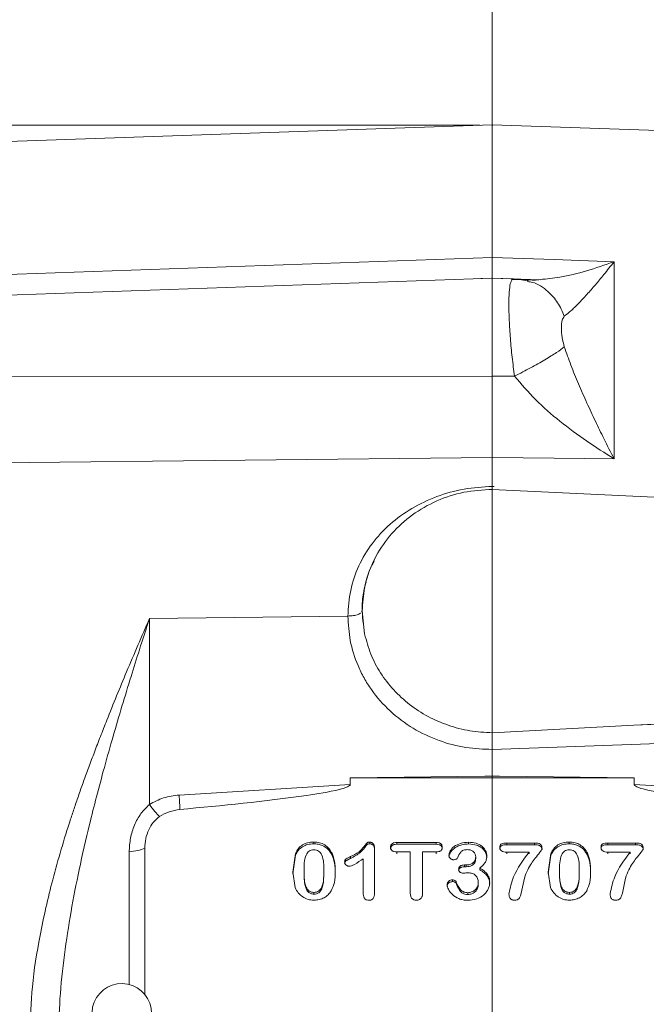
# Model space of a CAD drawing. Header units: inches. Extents: x 0.3 to 33.9, y 0.2 to 21.7.
# Tile 8 of 23: x 5.7 to 8.2, y 10.5 to 14.5. Entities that reach past the tile are written whole.
import ezdxf

# ---------------------------------------------------------------- set-up
doc = ezdxf.new("R2010")
doc.units = ezdxf.units.IN
doc.header["$MEASUREMENT"] = 0
doc.header["$PDSIZE"] = -1
doc.layers.add('SLD-0', color=7, linetype='Continuous', lineweight=15)
doc.styles.add('SLDTEXTSTYLE0', font='TXT', dxfattribs={"width": 0.75})
doc.dimstyles.new('SLDDIMSTYLE0', dxfattribs={"dimtxt": 0.25, "dimasz": 0.13, "dimexe": 0, "dimexo": 0.0625, "dimgap": 0.0625, "dimtad": 0, "dimtih": 1, "dimtoh": 1, "dimdec": 4, "dimrnd": 1e-09, "dimzin": 12, "dimdsep": 46, "dimtxsty": 'SLDTEXTSTYLE0', "dimsah": 1, "dimcen": 0.09, "dimadec": 0, "dimazin": 3, "dimtfac": 1, "dimtdec": 4, "dimtofl": 0, "dimtmove": 0, "dimatfit": 3, "dimfxl": 1, "dimfrac": 2, "dimtolj": 1, "dimtzin": 12, "dimarcsym": 0})
doc.dimstyles.new('SLDDIMSTYLE2', dxfattribs={"dimtxt": 0.25, "dimasz": 0.13, "dimexe": 0, "dimexo": 0.0625, "dimgap": 0.0625, "dimtad": 0, "dimtih": 1, "dimtoh": 1, "dimdec": 4, "dimrnd": 1e-09, "dimzin": 4, "dimdsep": 46, "dimtxsty": 'SLDTEXTSTYLE0', "dimsah": 1, "dimcen": 0.09, "dimadec": 0, "dimazin": 1, "dimtfac": 1, "dimtdec": 4, "dimtofl": 0, "dimtmove": 0, "dimatfit": 3, "dimfxl": 1, "dimfrac": 2, "dimtolj": 1, "dimtzin": 12, "dimarcsym": 0})

# ---------------------------------------------------------------- blocks, each defined once
blk = doc.blocks.new('*D18')
at = {"layer": 'SLD-0'}
for p, q in [((14.1147, 12.4695), (14.1147, 16.4442)), ((10.3641, 16.356), (10.3133, 16.356)), ((10.3133, 16.356), (10.3133, 15.9592)), ((11.3223, 16.356), (11.3731, 16.356)), ((11.3731, 16.356), (11.3731, 15.9592)), ((7.5717, 16.3192), (10.2246, 16.3192)), ((14.1147, 16.3192), (11.4619, 16.3192)), ((10.3133, 15.9592), (10.3641, 15.9592)), ((11.3731, 15.9592), (11.3223, 15.9592))]:
    blk.add_line(p, q, dxfattribs=at)
for points in [[(7.5717, 16.3192), (7.7017, 16.2992), (7.7017, 16.3392)], [(14.1147, 16.3192), (13.9847, 16.3392), (13.9847, 16.2992)]]:
    blk.add_solid(points, dxfattribs=at)
at = {"layer": 'SLD-0', "char_height": 0.25, "attachment_point": 1, "style": 'SLDTEXTSTYLE0'}
for s, insert in [('6.54', (10.4184, 16.7291, 0.0039)), ('166.2', (10.4276, 16.2814, 0.0039))]:
    blk.add_mtext(s, dxfattribs=dict(at, insert=insert))
blk = doc.blocks.new('*D19')
at = {"layer": 'SLD-0'}
for p, q in [((7.5217, 14.0334), (2.3019, 14.0334)), ((2.4269, 14.0334), (2.4269, 10.7931)), ((1.9478, 10.4191), (1.897, 10.4191)), ((1.897, 10.4191), (1.897, 10.0222)), ((2.906, 10.4191), (2.9568, 10.4191)), ((2.9568, 10.4191), (2.9568, 10.0222)), ((1.897, 10.0222), (1.9478, 10.0222)), ((2.9568, 10.0222), (2.906, 10.0222)), ((2.4269, 6.7312), (2.4269, 9.9714)), ((7.5217, 6.7312), (2.3019, 6.7312))]:
    blk.add_line(p, q, dxfattribs=at)
for points in [[(2.4269, 14.0334), (2.4069, 13.9034), (2.4469, 13.9034)], [(2.4269, 6.7312), (2.4469, 6.8612), (2.4069, 6.8612)]]:
    blk.add_solid(points, dxfattribs=at)
at = {"layer": 'SLD-0', "char_height": 0.25, "attachment_point": 1, "style": 'SLDTEXTSTYLE0'}
for s, insert in [('7.30', (2.002, 10.7921, 0.0039)), ('185.5', (2.0112, 10.3445, 0.0039))]:
    blk.add_mtext(s, dxfattribs=dict(at, insert=insert))
blk = doc.blocks.new('*D20')
at = {"layer": 'SLD-0'}
for p, q in [((3.5292, 11.6134), (3.5292, 16.4442)), ((7.5717, 14.0858), (7.5717, 16.4442)), ((5.0714, 16.356), (5.0206, 16.356)), ((5.0206, 16.356), (5.0206, 15.9592)), ((6.0296, 16.356), (6.0804, 16.356)), ((6.0804, 16.356), (6.0804, 15.9592)), ((3.5292, 16.3192), (4.9318, 16.3192)), ((7.5717, 16.3192), (6.1691, 16.3192)), ((5.0206, 15.9592), (5.0714, 15.9592)), ((6.0804, 15.9592), (6.0296, 15.9592))]:
    blk.add_line(p, q, dxfattribs=at)
for points in [[(3.5292, 16.3192), (3.6592, 16.2992), (3.6592, 16.3392)], [(7.5717, 16.3192), (7.4417, 16.3392), (7.4417, 16.2992)]]:
    blk.add_solid(points, dxfattribs=at)
at = {"layer": 'SLD-0', "char_height": 0.25, "attachment_point": 1, "style": 'SLDTEXTSTYLE0'}
for s, insert in [('4.04', (5.1257, 16.7291, 0.1867)), ('102.7', (5.1349, 16.2814, 0.1867))]:
    blk.add_mtext(s, dxfattribs=dict(at, insert=insert))
blk = doc.blocks.new('*D21')
at = {"layer": 'SLD-0'}
for p, q in [((7.5717, 14.0858), (7.5717, 15.6358)), ((12.1397, 13.1329), (12.1397, 15.6358)), ((9.3766, 15.5476), (9.3258, 15.5476)), ((9.3258, 15.5476), (9.3258, 15.1507)), ((10.3348, 15.5476), (10.3856, 15.5476)), ((10.3856, 15.5476), (10.3856, 15.1507)), ((7.5717, 15.5108), (9.2371, 15.5108)), ((12.1397, 15.5108), (10.4744, 15.5108)), ((9.3258, 15.1507), (9.3766, 15.1507)), ((10.3856, 15.1507), (10.3348, 15.1507))]:
    blk.add_line(p, q, dxfattribs=at)
for points in [[(7.5717, 15.5108), (7.7017, 15.4908), (7.7017, 15.5308)], [(12.1397, 15.5108), (12.0097, 15.5308), (12.0097, 15.4908)]]:
    blk.add_solid(points, dxfattribs=at)
at = {"layer": 'SLD-0', "char_height": 0.25, "attachment_point": 1, "style": 'SLDTEXTSTYLE0'}
for s, insert in [('4.57', (9.4309, 15.9206, 0.1867)), ('116.0', (9.4401, 15.473, 0.1867))]:
    blk.add_mtext(s, dxfattribs=dict(at, insert=insert))
blk = doc.blocks.new('*D22')
at = {"layer": 'SLD-0'}
for p, q in [((5.3072, 13.4791), (5.3072, 15.6358)), ((7.5717, 14.0858), (7.5717, 15.6358)), ((6.0527, 15.5476), (6.002, 15.5476)), ((6.002, 15.5476), (6.002, 15.1507)), ((6.8262, 15.5476), (6.877, 15.5476)), ((6.877, 15.5476), (6.877, 15.1507)), ((5.3072, 15.5108), (5.9132, 15.5108)), ((7.5717, 15.5108), (6.9658, 15.5108)), ((6.002, 15.1507), (6.0527, 15.1507)), ((6.877, 15.1507), (6.8262, 15.1507))]:
    blk.add_line(p, q, dxfattribs=at)
for points in [[(5.3072, 15.5108), (5.4372, 15.4908), (5.4372, 15.5308)], [(7.5717, 15.5108), (7.4417, 15.5308), (7.4417, 15.4908)]]:
    blk.add_solid(points, dxfattribs=at)
at = {"layer": 'SLD-0', "char_height": 0.25, "attachment_point": 1, "style": 'SLDTEXTSTYLE0'}
for s, insert in [('2.26', (6.0147, 15.9206, 0.1867)), ('57.5', (6.1162, 15.473, 0.1867))]:
    blk.add_mtext(s, dxfattribs=dict(at, insert=insert))

msp = doc.modelspace()

# ---------------------------------------------------------------- linework, layer by layer
at = {"color": 7, "linetype": 'Continuous', "lineweight": 15}
for p, q in [((7.57173, 14.03577), (5.30723, 13.95669)), ((11.11337, 13.91209), (7.57173, 14.03577)), ((7.57173, 14.03577), (7.57173, 13.49966)), ((5.30723, 13.42014), (7.57173, 13.49966)), ((7.57173, 13.49966), (7.82173, 13.49092)), ((7.82173, 13.49092), (8.06301, 13.48247)), ((8.06301, 13.48247), (8.06301, 12.68689)), ((7.57173, 13.41653), (5.30723, 13.33745)), ((7.52519, 13.41491), (7.57179, 13.4166)), ((7.56806, 13.41678), (7.76483, 13.40967)), ((7.65752, 13.41354), (7.57173, 13.41653)), ((7.57173, 13.02104), (7.57173, 13.41653)), ((7.71959, 13.40781), (7.71311, 13.4067)), ((7.71353, 13.40629), (7.71456, 13.4053)), ((7.57173, 13.02104), (5.30723, 13.01841)), ((7.66196, 13.02086), (7.57173, 13.02104)), ((7.57173, 12.69214), (5.30723, 12.66819)), ((7.57173, 12.69214), (7.57173, 12.57562)), ((7.82173, 12.68947), (7.57173, 12.69214)), ((8.06301, 12.68689), (7.82173, 12.68947)), ((7.5716, 12.56366), (7.57173, 12.5756)), ((10.34162, 12.42815), (7.57173, 12.56367)), ((6.98918, 12.05225), (6.18847, 12.04223)), ((7.04709, 12.07374), (7.04484, 12.06964)), ((7.04709, 12.07374), (7.05684, 11.97986)), ((6.18847, 11.29146), (6.18847, 12.04223)), ((8.14236, 11.612), (10.34162, 11.7196)), ((7.57133, 11.58087), (8.14236, 11.612)), ((8.14236, 11.612), (8.95395, 11.64155)), ((8.95499, 11.56412), (7.57173, 11.51375)), ((7.57173, 11.51373), (7.57173, 11.40749)), ((7.54194, 11.40566), (7.57173, 11.40749)), ((7.57173, 11.40604), (7.57173, 11.40749)), ((7.57173, 11.40749), (7.60153, 11.40566)), ((6.99901, 11.3723), (6.30836, 11.32987)), ((7.54194, 11.40566), (6.99901, 11.39887)), ((8.14446, 11.39887), (6.99901, 11.39887)), ((6.99901, 11.3723), (6.99901, 11.39887)), ((7.57173, 11.40604), (7.54194, 11.40566)), ((7.60153, 11.40566), (7.57173, 11.40604)), ((8.14446, 11.39887), (7.60153, 11.40566)), ((8.14446, 11.39887), (8.14446, 11.3723)), ((8.83511, 11.32987), (8.14446, 11.3723)), ((6.85121, 11.14008), (6.85121, 11.13291)), ((7.07736, 11.13971), (7.07736, 11.13255)), ((7.18655, 11.13827), (7.34481, 11.13827)), ((7.18655, 11.13827), (7.18655, 11.1311)), ((7.18655, 11.1311), (7.34481, 11.1311)), ((7.34481, 11.13827), (7.34481, 11.1311)), ((7.4765, 11.13935), (7.4765, 11.13219)), ((7.63031, 11.13609), (7.74202, 11.13609)), ((7.63031, 11.13609), (7.63031, 11.12893)), ((7.74202, 11.13609), (7.74202, 11.12893)), ((7.88186, 11.14008), (7.88186, 11.13291)), ((8.03837, 11.13609), (8.15009, 11.13609)), ((8.03837, 11.13609), (8.03837, 11.12893)), ((8.15009, 11.13609), (8.15009, 11.12893)), ((6.16956, 11.11476), (6.16956, 10.52128)), ((6.76646, 11.01876), (6.77751, 11.0939)), ((6.77751, 11.0939), (6.77751, 11.08674)), ((6.9253, 11.09445), (6.9253, 11.08728)), ((7.09695, 11.11563), (7.09695, 10.93638)), ((7.24086, 11.09988), (7.18655, 11.09988)), ((7.18655, 11.09988), (7.18655, 11.09271)), ((7.24086, 10.93312), (7.24086, 11.09988)), ((7.34481, 11.09988), (7.29051, 11.09988)), ((7.29051, 11.09988), (7.29051, 10.93312)), ((7.34481, 11.09988), (7.34481, 11.09271)), ((7.63031, 11.12893), (7.74202, 11.12893)), ((7.7201, 11.09934), (7.63031, 11.09934)), ((7.63031, 11.09934), (7.63031, 11.09217)), ((7.7201, 11.09934), (7.7201, 11.09217)), ((7.7971, 11.01876), (7.80816, 11.0939)), ((7.80816, 11.0939), (7.80816, 11.08674)), ((7.95595, 11.09445), (7.95595, 11.08728)), ((8.03837, 11.12893), (8.15009, 11.12893)), ((8.12817, 11.09934), (8.03837, 11.09934)), ((8.03837, 11.09934), (8.03837, 11.09217)), ((8.12817, 11.09934), (8.12817, 11.09217)), ((6.76646, 11.01159), (6.77751, 11.08674)), ((7.00036, 11.07388), (7.00036, 11.08105)), ((7.05137, 10.93022), (7.05137, 11.07272)), ((7.50482, 11.08014), (7.50482, 11.07298)), ((7.7971, 11.01159), (7.80816, 11.08674)), ((6.77654, 10.95593), (6.76646, 11.01876)), ((6.81242, 11.02329), (6.81242, 11.01612)), ((6.89214, 11.01739), (6.89214, 11.02456)), ((7.46021, 11.04737), (7.467, 11.04737)), ((7.46021, 11.04737), (7.46021, 11.0402)), ((7.46021, 11.0402), (7.467, 11.0402)), ((7.467, 11.04737), (7.467, 11.0402)), ((7.52131, 11.03433), (7.52131, 11.02717)), ((7.80719, 10.95593), (7.7971, 11.01876)), ((7.84307, 11.02329), (7.84307, 11.01612)), ((7.92278, 11.01739), (7.92278, 11.02456)), ((7.41172, 10.98744), (7.41172, 10.98027)), ((7.42646, 10.97857), (7.42646, 10.9714)), ((7.51549, 10.97639), (7.51549, 10.96923)), ((7.70148, 10.99468), (7.68849, 10.93312)), ((8.10955, 10.99468), (8.09656, 10.93312)), ((6.85218, 10.92975), (6.85218, 10.93692)), ((7.47321, 10.93565), (7.47321, 10.92849)), ((7.88283, 10.92975), (7.88283, 10.93692))]:
    msp.add_line(p, q, dxfattribs=at)
at = {"color": 8, "linetype": 'Continuous', "lineweight": 15}
for p, q in [((7.66196, 13.41174), (7.67, 13.41034)), ((7.66196, 13.41174), (7.71899, 13.40956)), ((7.57173, 12.5756), (7.58, 12.57513)), ((6.10673, 11.10037), (6.10673, 10.56489))]:
    msp.add_line(p, q, dxfattribs=at)
at = {"color": 7, "linetype": 'Continuous', "lineweight": 15}
msp.add_arc((6.07673, 10.4487), 0.12, 0, 236.87724, dxfattribs=at)
for points, knots in [([(7.57173, 13.49966), (7.57173, 13.48468), (7.57174, 13.45473), (7.57175, 13.4277), (7.57174, 13.42095), (7.57174, 13.41811)], [0, 0, 0, 0, 0.3664416, 0.7328561, 1, 1, 1, 1]), ([(7.86248, 13.26239), (7.8711, 13.26928), (7.88896, 13.28355), (7.91993, 13.31397), (7.95312, 13.34936), (7.98753, 13.38877), (8.02403, 13.43261), (8.0493, 13.46494), (8.06301, 13.48247)], [0, 0, 0, 0, 0.1486329, 0.3078873, 0.4785516, 0.6434187, 0.8065881, 1, 1, 1, 1]), ([(7.71491, 13.4052), (7.70358, 13.40751), (7.67996, 13.41231), (7.65943, 13.41046), (7.64875, 13.40951)], [0, 0, 0, 0, 0.4799036, 1, 1, 1, 1]), ([(7.65086, 13.40882), (7.65118, 13.40969), (7.65275, 13.41405), (7.65536, 13.41263), (7.65745, 13.41149)], [0, 0, 0, 0, 0.1991029, 1, 1, 1, 1]), ([(7.71899, 13.40956), (7.72776, 13.40872), (7.74183, 13.40736), (7.75856, 13.40987), (7.76487, 13.41081)], [0, 0, 0, 0, 0.6230501, 1, 1, 1, 1]), ([(7.86248, 13.13883), (7.85921, 13.15158), (7.85201, 13.17959), (7.85038, 13.21632), (7.85195, 13.24723), (7.85919, 13.25765), (7.86248, 13.26239)], [0, 0, 0, 0, 0.2276932, 0.4999826, 0.7726418, 1, 1, 1, 1]), ([(7.86251, 13.13884), (7.85306, 13.13163), (7.83415, 13.11721), (7.78577, 13.08738), (7.72723, 13.05429), (7.68372, 13.032), (7.66196, 13.02086)], [0, 0, 0, 0, 0.25021043, 0.50020522, 0.75008534, 1, 1, 1, 1]), ([(8.06301, 12.68689), (8.0493, 12.71395), (8.02403, 12.76383), (7.98753, 12.83913), (7.95312, 12.9128), (7.91993, 12.98816), (7.88896, 13.06334), (7.8711, 13.11425), (7.86248, 13.13883)], [0, 0, 0, 0, 0.1934096, 0.3565784, 0.5214483, 0.6921096, 0.8513656, 1, 1, 1, 1]), ([(7.57173, 13.02104), (7.57173, 12.99215), (7.57174, 12.93436), (7.57175, 12.84863), (7.57174, 12.76617), (7.57173, 12.71682), (7.57173, 12.69214)], [0, 0, 0, 0, 0.2499998, 0.499991, 0.7499863, 1, 1, 1, 1]), ([(8.06301, 12.68689), (8.02586, 12.71037), (7.95191, 12.7571), (7.84527, 12.83689), (7.74513, 12.92249), (7.6893, 12.98853), (7.66196, 13.02086)], [0, 0, 0, 0, 0.2579542, 0.5135112, 0.7617818, 1, 1, 1, 1]), ([(6.98918, 12.05225), (6.99137, 12.08714), (6.99576, 12.15698), (7.0304, 12.25614), (7.08426, 12.34654), (7.15714, 12.42508), (7.24585, 12.48942), (7.3472, 12.5371), (7.45727, 12.5683), (7.53357, 12.57318), (7.57173, 12.57562)], [0, 0, 0, 0, 0.1238187, 0.247861, 0.3721466, 0.4968657, 0.6221816, 0.7479422, 0.8739032, 1, 1, 1, 1]), ([(7.57173, 12.56367), (7.53317, 12.56137), (7.45605, 12.55677), (7.34598, 12.52013), (7.24683, 12.46359), (7.16344, 12.38772), (7.09969, 12.29676), (7.05928, 12.19506), (7.0419, 12.08717), (7.05186, 12.01563), (7.05684, 11.97986)], [0, 0, 0, 0, 0.125, 0.2499999, 0.375, 0.5, 0.6250001, 0.7499999, 0.875, 1, 1, 1, 1]), ([(7.04593, 12.0696), (7.04666, 12.09275), (7.04793, 12.13319), (7.058, 12.17197), (7.06231, 12.18855)], [0, 0, 0, 0, 0.57242595, 1, 1, 1, 1]), ([(7.57173, 11.51373), (7.53615, 11.51517), (7.46287, 11.51813), (7.35425, 11.54737), (7.24986, 11.59655), (7.15675, 11.66636), (7.09355, 11.73847), (7.05352, 11.80205), (7.02181, 11.86713), (6.99494, 11.95067), (6.99106, 12.01905), (6.98918, 12.05225)], [0, 0, 0, 0, 0.1165706, 0.2400858, 0.3687, 0.5000152, 0.6313139, 0.6956712, 0.7600475, 0.8834991, 1, 1, 1, 1]), ([(5.70592, 10.36895), (5.70811, 10.43119), (5.71274, 10.56232), (5.74602, 10.76974), (5.79783, 10.9961), (5.8489, 11.16795), (5.88651, 11.28137), (5.90411, 11.33245), (5.92336, 11.38659), (5.94427, 11.44376), (5.96683, 11.50392), (5.99105, 11.56703), (6.03381, 11.67599), (6.09916, 11.83663), (6.15755, 11.97105), (6.18847, 12.04223)], [0, 0, 0, 0, 0.1067404, 0.2248876, 0.3553167, 0.498692, 0.5272454, 0.557796, 0.590348, 0.6249051, 0.6614708, 0.7000482, 0.7406406, 0.8626649, 1, 1, 1, 1]), ([(6.18847, 12.04223), (6.17494, 12.00013), (6.15005, 11.92265), (6.11302, 11.80449), (6.0776, 11.6886), (6.04153, 11.56639), (6.00705, 11.44446), (5.97517, 11.32555), (5.94053, 11.18812), (5.90518, 11.03387), (5.87084, 10.85819), (5.8441, 10.68418), (5.82556, 10.51261), (5.82297, 10.39934), (5.82173, 10.34561)], [0, 0, 0, 0, 0.079161, 0.1457156, 0.2190702, 0.2920369, 0.3678498, 0.4385025, 0.5039975, 0.6107328, 0.7082724, 0.8078372, 0.9088472, 1, 1, 1, 1]), ([(7.05684, 11.97986), (7.06411, 11.9525), (7.07865, 11.89775), (7.11915, 11.8216), (7.17193, 11.75269), (7.23673, 11.69333), (7.3113, 11.64499), (7.3935, 11.6094), (7.48101, 11.5862), (7.54122, 11.58265), (7.57133, 11.58087)], [0, 0, 0, 0, 0.1250575, 0.2501892, 0.3752134, 0.5003173, 0.6250803, 0.7501689, 0.8750207, 1, 1, 1, 1]), ([(7.57133, 11.58087), (7.5713, 11.5759), (7.57123, 11.56629), (7.57137, 11.54789), (7.57159, 11.52994), (7.57169, 11.519), (7.57173, 11.51375)], [0, 0, 0, 0, 0.2784681, 0.537955, 0.7784591, 1, 1, 1, 1]), ([(6.99901, 11.3723), (6.99897, 11.37192), (6.9989, 11.37113), (6.99808, 11.36946), (6.99483, 11.36609), (6.98053, 11.3589), (6.92292, 11.34335), (6.69748, 11.30804), (6.48203, 11.28759), (6.31129, 11.27138)], [0, 0, 0, 0, 0.0017409, 0.0036405, 0.0082805, 0.0222548, 0.0721816, 0.2647298, 1, 1, 1, 1]), ([(8.83218, 11.27138), (8.66144, 11.28759), (8.44599, 11.30804), (8.22055, 11.34336), (8.16294, 11.3589), (8.14864, 11.36609), (8.14538, 11.36946), (8.14457, 11.37113), (8.14449, 11.37192), (8.14446, 11.3723)], [0, 0, 0, 0, 0.7352703, 0.9278185, 0.9777453, 0.9917197, 0.9963595, 0.9982591, 1, 1, 1, 1]), ([(6.30836, 11.32987), (6.28706, 11.3272), (6.24445, 11.32185), (6.20713, 11.30159), (6.18847, 11.29146)], [0, 0, 0, 0, 0.5000235, 1, 1, 1, 1]), ([(6.31129, 11.27138), (6.31095, 11.27918), (6.31028, 11.29477), (6.309, 11.31817), (6.30836, 11.32987)], [0, 0, 0, 0, 0.50000054, 1, 1, 1, 1]), ([(6.18847, 11.29146), (6.17642, 11.27969), (6.15153, 11.25537), (6.12664, 11.20793), (6.10983, 11.15538), (6.10778, 11.1189), (6.10673, 11.10037)], [0, 0, 0, 0, 0.2312356, 0.4773497, 0.7347022, 1, 1, 1, 1]), ([(6.22924, 11.2427), (6.22319, 11.2488), (6.21108, 11.261), (6.19601, 11.28131), (6.18847, 11.29146)], [0, 0, 0, 0, 0.4998847, 1, 1, 1, 1]), ([(6.31129, 11.27138), (6.29661, 11.26911), (6.26725, 11.26455), (6.24192, 11.24997), (6.22925, 11.24269)], [0, 0, 0, 0, 0.5000048, 1, 1, 1, 1]), ([(6.22925, 11.24269), (6.2204, 11.23539), (6.20215, 11.22036), (6.18424, 11.18901), (6.17189, 11.15345), (6.17035, 11.12788), (6.16956, 11.11476)], [0, 0, 0, 0, 0.2276233, 0.4693372, 0.7276831, 1, 1, 1, 1]), ([(6.77751, 11.0939), (6.78112, 11.10083), (6.78805, 11.11415), (6.80555, 11.12923), (6.82714, 11.13862), (6.84298, 11.13958), (6.85121, 11.14008)], [0, 0, 0, 0, 0.2596685, 0.4999247, 0.7401432, 1, 1, 1, 1]), ([(6.77751, 11.08674), (6.78112, 11.09367), (6.78806, 11.107), (6.80557, 11.12207), (6.82715, 11.13145), (6.84299, 11.13241), (6.85121, 11.13291)], [0, 0, 0, 0, 0.2598707, 0.5000874, 0.7403124, 1, 1, 1, 1]), ([(6.85121, 11.14008), (6.85931, 11.13957), (6.87498, 11.13859), (6.89637, 11.12928), (6.91396, 11.11439), (6.92141, 11.1013), (6.9253, 11.09445)], [0, 0, 0, 0, 0.2566902, 0.4972057, 0.7369334, 1, 1, 1, 1]), ([(6.85121, 11.13291), (6.85737, 11.13262), (6.86929, 11.13205), (6.8896, 11.12583), (6.91089, 11.11179), (6.92036, 11.09569), (6.9253, 11.08728)], [0, 0, 0, 0, 0.1958583, 0.3791895, 0.6757912, 1, 1, 1, 1]), ([(7.00036, 11.08105), (7.01176, 11.08662), (7.0327, 11.09685), (7.05073, 11.11715), (7.061, 11.13016), (7.06526, 11.13596), (7.06836, 11.1383), (7.072, 11.13952), (7.07511, 11.13963), (7.07736, 11.13971)], [0, 0, 0, 0, 0.3750494, 0.6892249, 0.8178665, 0.8877556, 0.9090127, 0.9340277, 1, 1, 1, 1]), ([(7.00036, 11.07388), (7.01464, 11.08146), (7.03957, 11.09469), (7.05745, 11.11786), (7.06644, 11.1304), (7.0719, 11.13239), (7.07514, 11.13248), (7.07736, 11.13255)], [0, 0, 0, 0, 0.4763179, 0.8310837, 0.9048591, 0.9350272, 1, 1, 1, 1]), ([(7.07736, 11.13971), (7.07878, 11.13964), (7.08154, 11.1395), (7.08545, 11.13824), (7.08888, 11.13617), (7.09286, 11.13225), (7.0964, 11.12526), (7.09675, 11.11902), (7.09695, 11.11563)], [0, 0, 0, 0, 0.1172741, 0.2274752, 0.3368098, 0.451623, 0.7016878, 1, 1, 1, 1]), ([(7.07736, 11.13255), (7.07986, 11.13233), (7.08357, 11.132), (7.08786, 11.1297), (7.09086, 11.1272), (7.09351, 11.12374), (7.09639, 11.11747), (7.09672, 11.11217), (7.09695, 11.10847)], [0, 0, 0, 0, 0.204605, 0.3023968, 0.4030026, 0.5353261, 0.6753888, 1, 1, 1, 1]), ([(7.16134, 11.11907), (7.16141, 11.12048), (7.16155, 11.1232), (7.16281, 11.12704), (7.16488, 11.1304), (7.16778, 11.13326), (7.17145, 11.13554), (7.17767, 11.13783), (7.18289, 11.13809), (7.18655, 11.13827)], [0, 0, 0, 0, 0.12297059, 0.23685127, 0.34707852, 0.4596092, 0.57741581, 0.70387664, 1, 1, 1, 1]), ([(7.16134, 11.11191), (7.16155, 11.11436), (7.16186, 11.11797), (7.16416, 11.12221), (7.16667, 11.12515), (7.17023, 11.12775), (7.17687, 11.13058), (7.18256, 11.13088), (7.18655, 11.1311)], [0, 0, 0, 0, 0.2129302, 0.3118336, 0.4109207, 0.5402248, 0.6774582, 1, 1, 1, 1]), ([(7.34481, 11.13827), (7.34864, 11.13809), (7.35406, 11.13784), (7.36045, 11.13546), (7.36407, 11.13309), (7.36681, 11.13017), (7.36958, 11.12564), (7.36996, 11.12173), (7.37022, 11.11907)], [0, 0, 0, 0, 0.3081479, 0.4360912, 0.5531441, 0.6638213, 0.7719474, 1, 1, 1, 1]), ([(7.34481, 11.1311), (7.3492, 11.13089), (7.3552, 11.1306), (7.36199, 11.12745), (7.36616, 11.12406), (7.36961, 11.1188), (7.37001, 11.11425), (7.37022, 11.11191)], [0, 0, 0, 0, 0.3511638, 0.4815128, 0.6071267, 0.7977932, 1, 1, 1, 1]), ([(7.39698, 11.08702), (7.39727, 11.08985), (7.39788, 11.09587), (7.40388, 11.10834), (7.41785, 11.12354), (7.44401, 11.13697), (7.46511, 11.13852), (7.4765, 11.13935)], [0, 0, 0, 0, 0.0854418, 0.1817645, 0.408007, 0.6802154, 1, 1, 1, 1]), ([(7.39698, 11.07986), (7.39721, 11.0824), (7.3977, 11.08777), (7.40207, 11.09777), (7.41284, 11.1119), (7.43164, 11.12416), (7.45473, 11.13113), (7.4691, 11.13182), (7.4765, 11.13219)], [0, 0, 0, 0, 0.0768919, 0.1620078, 0.3222647, 0.5955748, 0.7916105, 1, 1, 1, 1]), ([(7.4765, 11.13935), (7.4866, 11.13866), (7.50564, 11.13736), (7.52661, 11.12668), (7.53862, 11.1152), (7.54497, 11.10532), (7.54893, 11.09439), (7.54939, 11.08674), (7.54962, 11.08286)], [0, 0, 0, 0, 0.28424074, 0.53584272, 0.6539305, 0.76842292, 0.88251128, 1, 1, 1, 1]), ([(7.4765, 11.13219), (7.48747, 11.13138), (7.50451, 11.13014), (7.52344, 11.12101), (7.53428, 11.11263), (7.54242, 11.10293), (7.5485, 11.09048), (7.54925, 11.08067), (7.54962, 11.07569)], [0, 0, 0, 0, 0.3076971, 0.4779184, 0.5933399, 0.703866, 0.8495746, 1, 1, 1, 1]), ([(7.60238, 11.11907), (7.60245, 11.12071), (7.60258, 11.12372), (7.60396, 11.12782), (7.60633, 11.13104), (7.6112, 11.13393), (7.6194, 11.13574), (7.62638, 11.13596), (7.63031, 11.13609)], [0, 0, 0, 0, 0.13612, 0.2513535, 0.3539785, 0.4553935, 0.6935939, 1, 1, 1, 1]), ([(7.74202, 11.13609), (7.74666, 11.13595), (7.75468, 11.1357), (7.76393, 11.13278), (7.76862, 11.12876), (7.7709, 11.1251), (7.77225, 11.12069), (7.77239, 11.11751), (7.77247, 11.11581)], [0, 0, 0, 0, 0.3242231, 0.5604271, 0.6602965, 0.7621492, 0.8734463, 1, 1, 1, 1]), ([(7.80816, 11.0939), (7.81176, 11.10083), (7.8187, 11.11415), (7.8362, 11.12923), (7.85778, 11.13862), (7.87363, 11.13958), (7.88186, 11.14008)], [0, 0, 0, 0, 0.2596684, 0.499925, 0.7401434, 1, 1, 1, 1]), ([(7.80816, 11.08674), (7.81176, 11.09367), (7.8187, 11.107), (7.83621, 11.12207), (7.8578, 11.13145), (7.87363, 11.13241), (7.88186, 11.13291)], [0, 0, 0, 0, 0.259871, 0.5000877, 0.7403124, 1, 1, 1, 1]), ([(7.88186, 11.14008), (7.88995, 11.13957), (7.90563, 11.13859), (7.92701, 11.12928), (7.94461, 11.11439), (7.95205, 11.1013), (7.95595, 11.09445)], [0, 0, 0, 0, 0.25669047, 0.49720573, 0.7369332, 1, 1, 1, 1]), ([(7.88186, 11.13291), (7.88801, 11.13262), (7.89993, 11.13205), (7.92024, 11.12583), (7.94154, 11.11179), (7.951, 11.09569), (7.95595, 11.08728)], [0, 0, 0, 0, 0.1958587, 0.3791893, 0.6757912, 1, 1, 1, 1]), ([(8.01044, 11.11907), (8.01052, 11.12071), (8.01065, 11.12372), (8.01203, 11.12782), (8.0144, 11.13104), (8.01927, 11.13393), (8.02747, 11.13574), (8.03445, 11.13596), (8.03837, 11.13609)], [0, 0, 0, 0, 0.1361201, 0.2513536, 0.3539784, 0.4553936, 0.6935941, 1, 1, 1, 1]), ([(8.15009, 11.13609), (8.15473, 11.13595), (8.16275, 11.1357), (8.172, 11.13278), (8.17669, 11.12876), (8.17897, 11.1251), (8.18032, 11.12069), (8.18046, 11.11751), (8.18054, 11.11581)], [0, 0, 0, 0, 0.3242231, 0.5604273, 0.6602963, 0.7621492, 0.8734463, 1, 1, 1, 1]), ([(6.16956, 11.11476), (6.16068, 11.11147), (6.14294, 11.10488), (6.1188, 11.10188), (6.10673, 11.10037)], [0, 0, 0, 0, 0.5000004, 1, 1, 1, 1]), ([(6.81242, 11.02329), (6.81234, 11.04543), (6.81225, 11.07109), (6.82551, 11.09664), (6.83264, 11.10354), (6.8417, 11.10775), (6.84834, 11.10817), (6.85179, 11.10839)], [0, 0, 0, 0, 0.6308587, 0.7311434, 0.8199282, 0.9062867, 1, 1, 1, 1]), ([(6.85179, 11.10839), (6.85541, 11.10818), (6.86228, 11.10777), (6.8716, 11.10359), (6.87879, 11.09658), (6.89249, 11.0717), (6.8923, 11.04632), (6.89214, 11.02456)], [0, 0, 0, 0, 0.0985903, 0.1873838, 0.2758735, 0.3788989, 1, 1, 1, 1]), ([(6.9253, 11.09445), (6.92902, 11.08416), (6.93755, 11.06055), (6.9379, 11.03558), (6.9381, 11.02148)], [0, 0, 0, 0, 0.4354662, 1, 1, 1, 1]), ([(7.18655, 11.09988), (7.18277, 11.10005), (7.17742, 11.1003), (7.17109, 11.10264), (7.16749, 11.10497), (7.16473, 11.10786), (7.16196, 11.11243), (7.16159, 11.11638), (7.16134, 11.11907)], [0, 0, 0, 0, 0.30519272, 0.43234394, 0.54886167, 0.65931275, 0.76795623, 1, 1, 1, 1]), ([(7.37022, 11.11907), (7.36996, 11.11638), (7.36958, 11.11242), (7.36677, 11.10787), (7.36397, 11.10497), (7.36033, 11.10264), (7.35397, 11.1003), (7.3486, 11.10006), (7.34481, 11.09988)], [0, 0, 0, 0, 0.2309816, 0.3397039, 0.4507183, 0.5675136, 0.6948751, 1, 1, 1, 1]), ([(7.47185, 11.10948), (7.46614, 11.10914), (7.45808, 11.10866), (7.44912, 11.10414), (7.4389, 11.09475), (7.43453, 11.08417), (7.43093, 11.07544)], [0, 0, 0, 0, 0.28374256, 0.40047266, 0.50492073, 1, 1, 1, 1]), ([(7.50482, 11.08014), (7.50441, 11.08395), (7.50357, 11.09158), (7.49751, 11.09974), (7.4912, 11.10476), (7.48327, 11.10863), (7.4765, 11.10913), (7.47185, 11.10948)], [0, 0, 0, 0, 0.2391518, 0.4790963, 0.6036698, 0.7283688, 1, 1, 1, 1]), ([(7.60238, 11.11191), (7.60244, 11.11344), (7.60256, 11.1163), (7.60376, 11.12019), (7.6058, 11.12331), (7.61048, 11.12665), (7.61904, 11.12853), (7.62634, 11.12879), (7.63031, 11.12893)], [0, 0, 0, 0, 0.1282999, 0.2376859, 0.3346543, 0.4283134, 0.6894781, 1, 1, 1, 1]), ([(7.63031, 11.09934), (7.6262, 11.09949), (7.61891, 11.09978), (7.61057, 11.10286), (7.60615, 11.10675), (7.60392, 11.11028), (7.60259, 11.11447), (7.60245, 11.11748), (7.60238, 11.11907)], [0, 0, 0, 0, 0.3075217, 0.546409, 0.6521024, 0.7583257, 0.8723157, 1, 1, 1, 1]), ([(7.63884, 10.93113), (7.64404, 10.95443), (7.6577, 11.01567), (7.69623, 11.06734), (7.7201, 11.09934)], [0, 0, 0, 0, 0.3805836, 1, 1, 1, 1]), ([(7.77247, 11.11581), (7.77234, 11.11462), (7.77196, 11.11117), (7.76897, 11.10526), (7.75991, 11.09267), (7.74541, 11.07615), (7.72853, 11.05297), (7.71313, 11.02652), (7.70563, 11.00601), (7.70148, 10.99468)], [0, 0, 0, 0, 0.0256645, 0.0745256, 0.1382777, 0.3533718, 0.5337571, 0.7422433, 1, 1, 1, 1]), ([(7.74202, 11.12893), (7.74686, 11.12878), (7.75359, 11.12858), (7.76156, 11.12631), (7.76584, 11.1241), (7.76893, 11.12116), (7.77191, 11.11615), (7.77224, 11.11173), (7.77247, 11.10865)], [0, 0, 0, 0, 0.3362438, 0.4672328, 0.5785952, 0.6741562, 0.7723816, 1, 1, 1, 1]), ([(7.84307, 11.02329), (7.84299, 11.04543), (7.84289, 11.07109), (7.85615, 11.09664), (7.86329, 11.10354), (7.87234, 11.10775), (7.87898, 11.10817), (7.88244, 11.10839)], [0, 0, 0, 0, 0.6308588, 0.7311433, 0.8199284, 0.9062867, 1, 1, 1, 1]), ([(7.88244, 11.10839), (7.88605, 11.10818), (7.89293, 11.10777), (7.90225, 11.10359), (7.90944, 11.09658), (7.92313, 11.0717), (7.92294, 11.04632), (7.92278, 11.02456)], [0, 0, 0, 0, 0.0985902, 0.1873839, 0.2758733, 0.3788987, 1, 1, 1, 1]), ([(7.95595, 11.09445), (7.95966, 11.08416), (7.9682, 11.06055), (7.96855, 11.03558), (7.96875, 11.02148)], [0, 0, 0, 0, 0.4354661, 1, 1, 1, 1]), ([(8.01044, 11.11191), (8.01051, 11.11344), (8.01063, 11.1163), (8.01183, 11.12019), (8.01387, 11.12331), (8.01855, 11.12665), (8.02711, 11.12853), (8.03441, 11.12879), (8.03837, 11.12893)], [0, 0, 0, 0, 0.1282999, 0.2376856, 0.3346544, 0.4283134, 0.6894782, 1, 1, 1, 1]), ([(8.03837, 11.09934), (8.03427, 11.09949), (8.02698, 11.09978), (8.01864, 11.10286), (8.01421, 11.10675), (8.01199, 11.11028), (8.01066, 11.11447), (8.01052, 11.11748), (8.01044, 11.11907)], [0, 0, 0, 0, 0.3075215, 0.5464091, 0.6521022, 0.7583256, 0.8723157, 1, 1, 1, 1]), ([(8.04691, 10.93113), (8.05211, 10.95443), (8.06577, 11.01567), (8.1043, 11.06734), (8.12817, 11.09934)], [0, 0, 0, 0, 0.3805836, 1, 1, 1, 1]), ([(8.18054, 11.11581), (8.18041, 11.11462), (8.18003, 11.11117), (8.17703, 11.10526), (8.16797, 11.09267), (8.15347, 11.07615), (8.1366, 11.05297), (8.12119, 11.02652), (8.1137, 11.00601), (8.10955, 10.99468)], [0, 0, 0, 0, 0.02566454, 0.07452554, 0.13827767, 0.35337182, 0.5337571, 0.74224326, 1, 1, 1, 1]), ([(8.15009, 11.12893), (8.15493, 11.12878), (8.16166, 11.12858), (8.16962, 11.12631), (8.17391, 11.1241), (8.177, 11.12116), (8.17998, 11.11615), (8.18031, 11.11173), (8.18054, 11.10865)], [0, 0, 0, 0, 0.3362439, 0.4672328, 0.5785952, 0.6741561, 0.7723815, 1, 1, 1, 1]), ([(6.9253, 11.08728), (6.92902, 11.077), (6.93755, 11.05338), (6.9379, 11.02841), (6.9381, 11.01431)], [0, 0, 0, 0, 0.4354745, 1, 1, 1, 1]), ([(6.97612, 11.0595), (6.97631, 11.06188), (6.9766, 11.0653), (6.97898, 11.0692), (6.98594, 11.07521), (6.99366, 11.07834), (7.00036, 11.08105)], [0, 0, 0, 0, 0.2107057, 0.3035893, 0.3954831, 1, 1, 1, 1]), ([(7.00036, 11.07388), (6.99494, 11.07147), (6.98818, 11.06846), (6.9807, 11.0638), (6.97788, 11.06061), (6.97635, 11.05663), (6.9762, 11.05384), (6.97612, 11.05233)], [0, 0, 0, 0, 0.50215823, 0.62720485, 0.75017247, 0.86510751, 1, 1, 1, 1]), ([(6.99396, 11.04212), (6.99282, 11.04219), (6.99055, 11.04233), (6.98609, 11.04375), (6.98128, 11.04713), (6.97693, 11.05276), (6.97639, 11.05727), (6.97612, 11.0595)], [0, 0, 0, 0, 0.1208763, 0.2400351, 0.4928049, 0.7484741, 1, 1, 1, 1]), ([(7.05137, 11.07272), (7.03978, 11.06474), (7.02443, 11.05418), (7.00477, 11.04394), (6.99705, 11.04264), (6.99396, 11.04212)], [0, 0, 0, 0, 0.64911842, 0.85953338, 1, 1, 1, 1]), ([(7.41483, 11.06856), (7.41374, 11.06862), (7.41155, 11.06876), (7.4072, 11.07016), (7.40325, 11.07276), (7.40006, 11.07625), (7.39757, 11.08066), (7.39722, 11.08444), (7.39698, 11.08702)], [0, 0, 0, 0, 0.11089668, 0.22234334, 0.4638061, 0.59228268, 0.72080002, 1, 1, 1, 1]), ([(7.43093, 11.07544), (7.43063, 11.07491), (7.43002, 11.07384), (7.42815, 11.07195), (7.42491, 11.07012), (7.42015, 11.06879), (7.41667, 11.06864), (7.41483, 11.06856)], [0, 0, 0, 0, 0.1027383, 0.2078723, 0.4399945, 0.7033868, 1, 1, 1, 1]), ([(7.467, 11.04737), (7.4719, 11.04775), (7.48148, 11.04848), (7.49215, 11.05409), (7.49878, 11.06027), (7.50233, 11.06609), (7.50447, 11.07282), (7.5047, 11.07763), (7.50482, 11.08014)], [0, 0, 0, 0, 0.252113, 0.4935005, 0.614104, 0.7341171, 0.8606979, 1, 1, 1, 1]), ([(7.467, 11.0402), (7.47094, 11.04044), (7.47863, 11.0409), (7.48854, 11.04489), (7.49613, 11.05018), (7.50132, 11.05662), (7.50434, 11.06441), (7.50465, 11.07002), (7.50482, 11.07298)], [0, 0, 0, 0, 0.2032556, 0.3961163, 0.5486223, 0.6895475, 0.8366007, 1, 1, 1, 1]), ([(7.54962, 11.08286), (7.54932, 11.07797), (7.54875, 11.06862), (7.54046, 11.05074), (7.5291, 11.04101), (7.52131, 11.03433)], [0, 0, 0, 0, 0.2551909, 0.4886679, 1, 1, 1, 1]), ([(7.95595, 11.08728), (7.95966, 11.077), (7.9682, 11.05338), (7.96855, 11.02841), (7.96875, 11.01431)], [0, 0, 0, 0, 0.4354745, 1, 1, 1, 1]), ([(6.85218, 10.93692), (6.84868, 10.93715), (6.84196, 10.93758), (6.83284, 10.94195), (6.82574, 10.94913), (6.81201, 10.97483), (6.81223, 11.0009), (6.81242, 11.02329)], [0, 0, 0, 0, 0.09375519, 0.17994055, 0.2683348, 0.37144331, 1, 1, 1, 1]), ([(6.85218, 10.92975), (6.84772, 10.93012), (6.84116, 10.93066), (6.83359, 10.93468), (6.82822, 10.93921), (6.81885, 10.95229), (6.81322, 10.97929), (6.8127, 11.00307), (6.81242, 11.01612)], [0, 0, 0, 0, 0.1185445, 0.1741094, 0.2306674, 0.3121745, 0.6223965, 1, 1, 1, 1]), ([(6.89214, 11.02456), (6.89241, 11.00202), (6.89273, 10.97571), (6.87917, 10.94962), (6.87205, 10.94215), (6.86273, 10.9376), (6.8558, 10.93715), (6.85218, 10.93692)], [0, 0, 0, 0, 0.6244236, 0.7288934, 0.8170341, 0.9044814, 1, 1, 1, 1]), ([(6.89214, 11.01739), (6.89199, 11.00008), (6.89177, 10.97597), (6.8838, 10.95011), (6.87723, 10.94033), (6.87138, 10.93469), (6.86288, 10.93045), (6.85585, 10.92999), (6.85218, 10.92975)], [0, 0, 0, 0, 0.4894154, 0.6818673, 0.752313, 0.8150531, 0.9033469, 1, 1, 1, 1]), ([(6.9381, 11.02148), (6.93808, 11.00651), (6.93805, 10.97957), (6.92721, 10.95468), (6.92239, 10.94362)], [0, 0, 0, 0, 0.555597, 1, 1, 1, 1]), ([(7.43616, 11.03071), (7.43623, 11.0319), (7.43636, 11.03421), (7.43755, 11.03749), (7.43948, 11.04039), (7.44215, 11.04291), (7.4456, 11.04495), (7.45161, 11.047), (7.45665, 11.04722), (7.46021, 11.04737)], [0, 0, 0, 0, 0.1128969, 0.2194665, 0.3252899, 0.4360663, 0.5548221, 0.6855602, 1, 1, 1, 1]), ([(7.43616, 11.02355), (7.43636, 11.02557), (7.43675, 11.02953), (7.44003, 11.03402), (7.44386, 11.03689), (7.45027, 11.03974), (7.45597, 11.04), (7.46021, 11.0402)], [0, 0, 0, 0, 0.1911509, 0.3748695, 0.4985857, 0.6273461, 1, 1, 1, 1]), ([(7.45556, 11.01442), (7.45276, 11.01458), (7.44874, 11.01482), (7.44398, 11.01675), (7.44114, 11.01865), (7.43891, 11.02104), (7.43667, 11.02497), (7.43637, 11.02837), (7.43616, 11.03071)], [0, 0, 0, 0, 0.282278, 0.4050259, 0.5215602, 0.6342316, 0.7480124, 1, 1, 1, 1]), ([(7.47495, 11.01568), (7.47149, 11.01551), (7.4661, 11.01524), (7.45966, 11.01459), (7.45664, 11.01446), (7.45556, 11.01442)], [0, 0, 0, 0, 0.5347951, 0.8323313, 1, 1, 1, 1]), ([(7.51549, 10.97639), (7.51508, 10.982), (7.5145, 10.9901), (7.50971, 10.99964), (7.50495, 11.00545), (7.49897, 11.01006), (7.48916, 11.01471), (7.48075, 11.01529), (7.47495, 11.01568)], [0, 0, 0, 0, 0.2698659, 0.3900597, 0.5068467, 0.6225436, 0.7398657, 1, 1, 1, 1]), ([(7.52131, 11.03433), (7.52738, 11.03089), (7.53883, 11.02439), (7.5519, 11.0109), (7.56011, 10.9953), (7.561, 10.98408), (7.56145, 10.97838)], [0, 0, 0, 0, 0.2797866, 0.5271798, 0.7601666, 1, 1, 1, 1]), ([(7.52131, 11.02717), (7.52738, 11.02372), (7.53883, 11.01723), (7.55189, 11.00373), (7.56011, 10.98814), (7.561, 10.97691), (7.56145, 10.97122)], [0, 0, 0, 0, 0.279783, 0.5271751, 0.7601645, 1, 1, 1, 1]), ([(7.88283, 10.93692), (7.87932, 10.93715), (7.8726, 10.93758), (7.86348, 10.94195), (7.85638, 10.94913), (7.84265, 10.97483), (7.84287, 11.0009), (7.84307, 11.02329)], [0, 0, 0, 0, 0.0937548, 0.1799404, 0.2683345, 0.3714431, 1, 1, 1, 1]), ([(7.88283, 10.92975), (7.87836, 10.93012), (7.87181, 10.93066), (7.86424, 10.93468), (7.85886, 10.93921), (7.84949, 10.95229), (7.84386, 10.97929), (7.84335, 11.00307), (7.84307, 11.01612)], [0, 0, 0, 0, 0.11854464, 0.17410924, 0.23066704, 0.31217446, 0.62239647, 1, 1, 1, 1]), ([(7.92278, 11.02456), (7.92306, 11.00202), (7.92338, 10.97571), (7.90981, 10.94962), (7.9027, 10.94215), (7.89338, 10.9376), (7.88645, 10.93715), (7.88283, 10.93692)], [0, 0, 0, 0, 0.6244234, 0.7288932, 0.817034, 0.9044809, 1, 1, 1, 1]), ([(7.92278, 11.01739), (7.92263, 11.00008), (7.92242, 10.97597), (7.91444, 10.95011), (7.90788, 10.94033), (7.90203, 10.93469), (7.89352, 10.93045), (7.8865, 10.92999), (7.88283, 10.92975)], [0, 0, 0, 0, 0.4894152, 0.681867, 0.7523128, 0.8150531, 0.9033467, 1, 1, 1, 1]), ([(7.96875, 11.02148), (7.96873, 11.00651), (7.96869, 10.97957), (7.95785, 10.95468), (7.95304, 10.94362)], [0, 0, 0, 0, 0.555597, 1, 1, 1, 1]), ([(7.38981, 10.96734), (7.39008, 10.97014), (7.39048, 10.97425), (7.39327, 10.97903), (7.39689, 10.98296), (7.40306, 10.98671), (7.40878, 10.98719), (7.41172, 10.98744)], [0, 0, 0, 0, 0.2598126, 0.3810863, 0.503578, 0.7445661, 1, 1, 1, 1]), ([(7.38981, 10.96017), (7.38998, 10.96244), (7.3903, 10.9668), (7.3938, 10.97306), (7.39914, 10.97741), (7.40552, 10.9799), (7.40962, 10.98015), (7.41172, 10.98027)], [0, 0, 0, 0, 0.21120082, 0.40541913, 0.64362859, 0.81653232, 1, 1, 1, 1]), ([(7.41172, 10.98744), (7.41328, 10.9873), (7.41646, 10.98703), (7.42077, 10.98506), (7.42454, 10.98237), (7.42584, 10.9798), (7.42646, 10.97857)], [0, 0, 0, 0, 0.250767, 0.5133206, 0.7665678, 1, 1, 1, 1]), ([(7.41172, 10.98027), (7.41322, 10.98015), (7.41625, 10.97991), (7.42053, 10.97803), (7.42441, 10.97536), (7.4258, 10.97267), (7.42646, 10.9714)], [0, 0, 0, 0, 0.2407283, 0.4888255, 0.7572017, 1, 1, 1, 1]), ([(7.42646, 10.97857), (7.43138, 10.96689), (7.43721, 10.95301), (7.45048, 10.94138), (7.45972, 10.93667), (7.46771, 10.93607), (7.47321, 10.93565)], [0, 0, 0, 0, 0.55868682, 0.66371337, 0.76882375, 1, 1, 1, 1]), ([(7.42646, 10.9714), (7.42998, 10.9634), (7.43468, 10.95269), (7.44368, 10.9402), (7.45123, 10.93333), (7.46177, 10.92912), (7.46926, 10.9287), (7.47321, 10.92849)], [0, 0, 0, 0, 0.391865, 0.5245252, 0.6830015, 0.832951, 1, 1, 1, 1]), ([(7.56145, 10.97838), (7.56116, 10.97367), (7.56056, 10.9642), (7.55576, 10.95052), (7.54816, 10.93777), (7.5338, 10.92267), (7.50866, 10.90788), (7.48515, 10.90591), (7.47282, 10.90487)], [0, 0, 0, 0, 0.114963, 0.2305731, 0.3478888, 0.468515, 0.7211482, 1, 1, 1, 1]), ([(7.47321, 10.93565), (7.4784, 10.93619), (7.48899, 10.93729), (7.5031, 10.94595), (7.5114, 10.95698), (7.51503, 10.96768), (7.51533, 10.97343), (7.51549, 10.97639)], [0, 0, 0, 0, 0.2301484, 0.4697949, 0.7261927, 0.8586891, 1, 1, 1, 1]), ([(6.85257, 10.90523), (6.84439, 10.90585), (6.82812, 10.90709), (6.80608, 10.91799), (6.78764, 10.93425), (6.7803, 10.94858), (6.77654, 10.95593)], [0, 0, 0, 0, 0.2460403, 0.4892896, 0.7381417, 1, 1, 1, 1]), ([(6.92239, 10.94362), (6.91833, 10.93792), (6.91037, 10.92676), (6.89332, 10.91454), (6.87377, 10.90658), (6.8597, 10.90569), (6.85257, 10.90523)], [0, 0, 0, 0, 0.2578805, 0.5046934, 0.7489335, 1, 1, 1, 1]), ([(7.09695, 10.93638), (7.09676, 10.93176), (7.09643, 10.92359), (7.09279, 10.91422), (7.08819, 10.90919), (7.08411, 10.90665), (7.0793, 10.90512), (7.07586, 10.90496), (7.07406, 10.90487)], [0, 0, 0, 0, 0.3212902, 0.5680106, 0.6741663, 0.7768122, 0.8832327, 1, 1, 1, 1]), ([(7.26588, 10.90487), (7.26243, 10.90517), (7.25734, 10.9056), (7.25145, 10.90875), (7.24764, 10.91186), (7.24454, 10.91591), (7.24143, 10.92296), (7.24109, 10.92892), (7.24086, 10.93312)], [0, 0, 0, 0, 0.2305782, 0.340414, 0.4531361, 0.5711525, 0.6983713, 1, 1, 1, 1]), ([(7.29051, 10.93312), (7.29028, 10.92889), (7.28995, 10.9229), (7.28689, 10.91581), (7.28383, 10.91178), (7.28008, 10.9087), (7.27428, 10.9056), (7.26927, 10.90516), (7.26588, 10.90487)], [0, 0, 0, 0, 0.3056913, 0.4335727, 0.5513345, 0.6629658, 0.7717049, 1, 1, 1, 1]), ([(7.47282, 10.90487), (7.46645, 10.90516), (7.45414, 10.90571), (7.4322, 10.91244), (7.41034, 10.92619), (7.39686, 10.94463), (7.39089, 10.95843), (7.39014, 10.96464), (7.38981, 10.96734)], [0, 0, 0, 0, 0.1641044, 0.3170703, 0.5917037, 0.8276533, 0.9249909, 1, 1, 1, 1]), ([(7.47321, 10.92849), (7.47849, 10.92904), (7.48863, 10.93011), (7.50191, 10.93799), (7.51035, 10.9481), (7.51485, 10.95903), (7.51527, 10.96577), (7.51549, 10.96923)], [0, 0, 0, 0, 0.2340836, 0.4495709, 0.6795719, 0.8354506, 1, 1, 1, 1]), ([(7.66134, 10.90487), (7.6597, 10.90495), (7.65654, 10.90509), (7.65206, 10.90639), (7.64813, 10.90854), (7.64476, 10.91152), (7.64206, 10.91532), (7.63935, 10.92183), (7.63905, 10.92729), (7.63884, 10.93113)], [0, 0, 0, 0, 0.1204546, 0.2325757, 0.3417797, 0.4539109, 0.5719298, 0.6993813, 1, 1, 1, 1]), ([(7.68849, 10.93312), (7.68734, 10.92856), (7.68536, 10.9207), (7.68027, 10.91218), (7.67509, 10.90822), (7.66946, 10.90548), (7.66463, 10.90512), (7.66134, 10.90487)], [0, 0, 0, 0, 0.3364254, 0.5791209, 0.6803966, 0.7814712, 1, 1, 1, 1]), ([(7.88321, 10.90523), (7.87503, 10.90585), (7.85876, 10.90709), (7.83672, 10.91799), (7.81829, 10.93425), (7.81095, 10.94858), (7.80719, 10.95593)], [0, 0, 0, 0, 0.2460404, 0.4892897, 0.7381416, 1, 1, 1, 1]), ([(7.95304, 10.94362), (7.94897, 10.93792), (7.94101, 10.92676), (7.92396, 10.91454), (7.90441, 10.90658), (7.89035, 10.90569), (7.88321, 10.90523)], [0, 0, 0, 0, 0.257881, 0.504694, 0.7489334, 1, 1, 1, 1]), ([(8.06941, 10.90487), (8.06777, 10.90495), (8.06461, 10.90509), (8.06013, 10.90639), (8.0562, 10.90854), (8.05283, 10.91152), (8.05013, 10.91532), (8.04742, 10.92183), (8.04712, 10.92729), (8.04691, 10.93113)], [0, 0, 0, 0, 0.120455, 0.2325759, 0.3417799, 0.4539112, 0.57193, 0.6993814, 1, 1, 1, 1]), ([(8.09656, 10.93312), (8.09541, 10.92856), (8.09343, 10.9207), (8.08834, 10.91218), (8.08316, 10.90822), (8.07752, 10.90548), (8.0727, 10.90512), (8.06941, 10.90487)], [0, 0, 0, 0, 0.3364255, 0.579121, 0.6803967, 0.7814714, 1, 1, 1, 1]), ([(7.07406, 10.90487), (7.07088, 10.90513), (7.0662, 10.90552), (7.06081, 10.90839), (7.0574, 10.91123), (7.05465, 10.9149), (7.05189, 10.92118), (7.05158, 10.92649), (7.05137, 10.93022)], [0, 0, 0, 0, 0.2357138, 0.3463982, 0.4591516, 0.5767554, 0.7029717, 1, 1, 1, 1])]:
    msp.add_open_spline(points, degree=3, knots=knots, dxfattribs=at)
at = {"color": 8, "linetype": 'Continuous', "lineweight": 15}
for points, knots in [([(7.76487, 13.41081), (7.79123, 13.41349), (7.85102, 13.41956), (7.95213, 13.44389), (8.02593, 13.46957), (8.06301, 13.48247)], [0, 0, 0, 0, 0.2818863, 0.639267, 1, 1, 1, 1]), ([(7.66196, 13.02086), (7.65843, 13.0462), (7.65125, 13.09764), (7.64422, 13.17464), (7.63983, 13.24741), (7.63839, 13.31129), (7.63985, 13.36149), (7.64374, 13.39585), (7.64862, 13.40473), (7.65086, 13.40882)], [0, 0, 0, 0, 0.1403697, 0.2850122, 0.4319462, 0.5813352, 0.7294795, 0.8755176, 1, 1, 1, 1]), ([(7.71441, 13.40264), (7.72083, 13.40176), (7.75129, 13.39755), (7.79411, 13.36712), (7.83808, 13.3194), (7.85435, 13.2814), (7.86248, 13.26239)], [0, 0, 0, 0, 0.0938785, 0.4457655, 0.722859, 1, 1, 1, 1]), ([(7.09568, 12.27526), (7.09276, 12.26987), (7.07425, 12.23568), (7.05313, 12.16841), (7.04906, 12.10461), (7.04709, 12.07374)], [0, 0, 0, 0, 0.0880736, 0.5588106, 1, 1, 1, 1]), ([(7.04266, 12.06569), (7.03901, 12.06326), (7.03171, 12.0584), (7.01198, 12.05351), (6.99679, 12.05267), (6.98918, 12.05225)], [0, 0, 0, 0, 0.3331891, 0.6663794, 1, 1, 1, 1])]:
    msp.add_open_spline(points, degree=3, knots=knots, dxfattribs=at)
at = {"layer": 'SLD-0'}
msp.add_line((7.57173, 18.21537), (7.57173, 4.4398), dxfattribs=at)
msp.add_point((7.57173, 14.03335), dxfattribs=at)

# ---------------------------------------------------------------- dimensions: what is measured, and where the dimension line sits
for base, p1, p2, picture, middle in [((14.11473, 16.31923), (7.57173, 18.21537), (14.11473, 12.41948), '*D18', (10.84323, 16.31923)), ((5.30723, 15.51077), (7.57173, 14.03577), (5.30723, 13.42914), '*D22', (6.43948, 15.51077)), ((7.57173, 15.51077), (12.13973, 13.08293), (7.57173, 14.03577), '*D21', (9.85573, 15.51077))]:
    dim = msp.add_linear_dim(base=base, p1=p1, p2=p2, dimstyle='SLDDIMSTYLE0', dxfattribs=at)
    dim.commit()
    dim.dimension.update_dxf_attribs({"geometry": picture, "text_midpoint": middle, "dimtype": 160})
for base, p1, p2, angle, dimstyle, picture, middle in [((3.52923, 16.31923), (7.57173, 14.03577), (3.52923, 11.56339), 0, 'SLDDIMSTYLE0', '*D20', (5.55048, 16.31923)), ((2.42687, 6.73117), (7.57173, 14.03335), (7.57173, 6.73117), 90, 'SLDDIMSTYLE2', '*D19', (2.42687, 10.38226))]:
    dim = msp.add_linear_dim(base=base, p1=p1, p2=p2, angle=angle, dimstyle=dimstyle, dxfattribs=at)
    dim.commit()
    dim.dimension.update_dxf_attribs({"geometry": picture, "text_midpoint": middle, "dimtype": 160})

doc.saveas('drawing.dxf')
